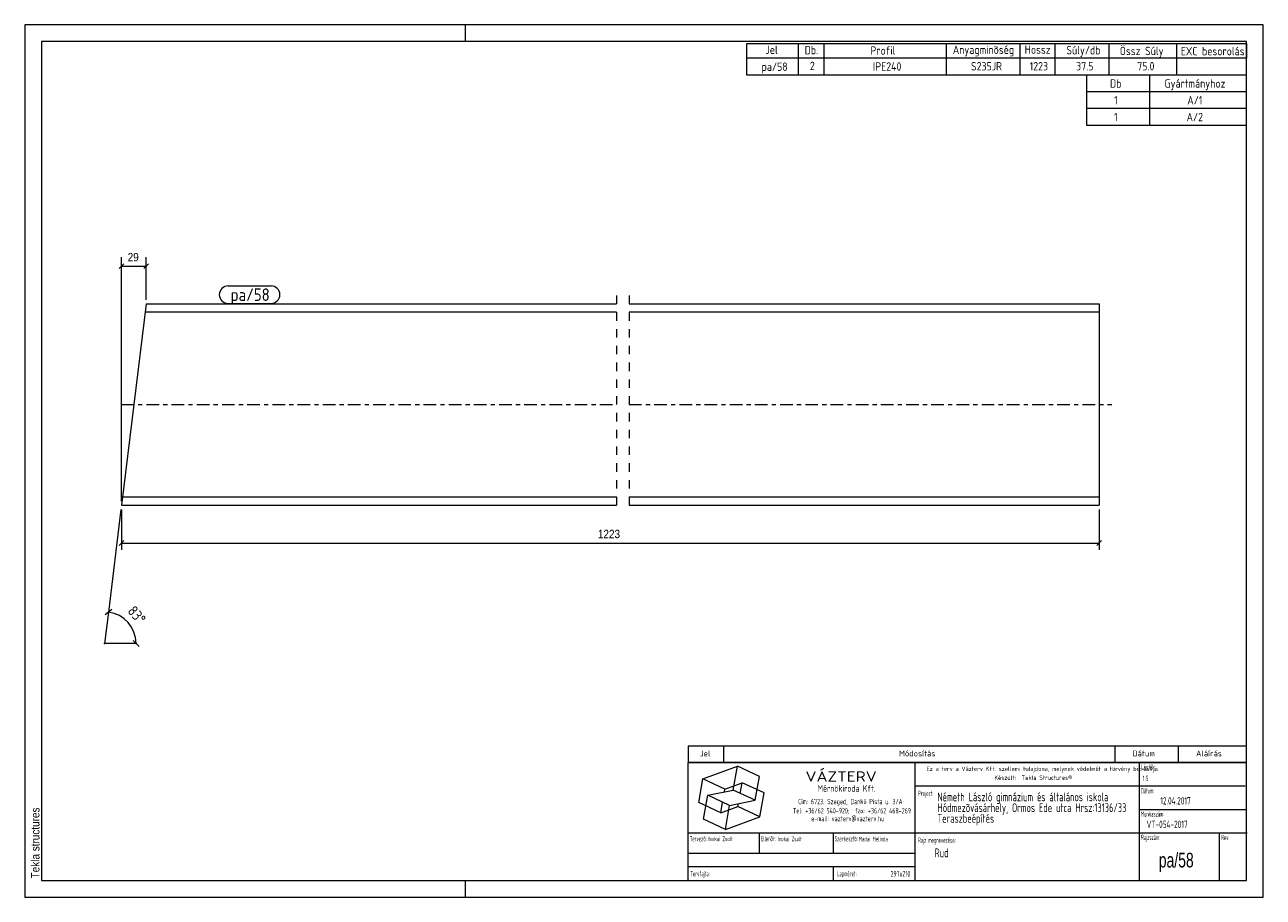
# Model space of a CAD drawing. Header units: millimetres. Extents: x 1 to 296, y 1 to 209.
import ezdxf

# ---------------------------------------------------------------- set-up
doc = ezdxf.new("R2010")
doc.units = ezdxf.units.MM
for name, pattern in [('XKITLINE00', [0]), ('XKITLINE02', [4, 2, -2]), ('XKITLINE03', [6, 3, -1, 1, -1])]:
    doc.linetypes.add(name, pattern=pattern)
for name, color, linetype, lineweight in [('Bemassung', 1, 'Continuous', 0), ('Teil', 7, 'Continuous', 0), ('Text', 5, 'Continuous', 0), ('Ueberschrift', 7, 'Continuous', 0), ('Zeichnungsrahmen', 3, 'Continuous', 0)]:
    doc.layers.add(name, color=color, linetype=linetype, lineweight=lineweight)
doc.styles.add('ARIAL', font='ARIAL.TTF')
doc.styles.add('ISOCPEUR', font='ISOCPEUR.TTF')
doc.styles.add('ISOCPEUR_BOLD', font='ARIAL.TTF')
doc.styles.add('ISOCPUER', font='ARIAL.TTF')

msp = doc.modelspace()

# ---------------------------------------------------------------- linework, layer by layer
at = {"layer": 'Bemassung', "linetype": 'XKITLINE00', "lineweight": 0}
for p, q in [((24.04, 95.45), (24.04, 153.6)), ((29.94, 143.45), (29.94, 153.6)), ((24.61, 152.02), (23.48, 150.88)), ((24.04, 151.45), (29.94, 151.45)), ((30.5, 152.02), (29.37, 150.88)), ((23.92, 93.46), (20.91, 68.96)), ((24.04, 93.45), (24.04, 83.85)), ((256.94, 93.45), (256.94, 83.85)), ((24.61, 86.02), (23.48, 84.88)), ((257.5, 86.02), (256.37, 84.88)), ((24.04, 85.45), (256.94, 85.45)), ((20.91, 68.96), (20, 61.52)), ((21.7, 69.58), (20.13, 68.35)), ((28.21, 60.81), (26.79, 62.23)), ((27.5, 61.52), (20, 61.52))]:
    msp.add_line(p, q, dxfattribs=at)
msp.add_arc((20, 61.52), 7.5, 360, 83, dxfattribs=at)
at = {"layer": 'Bemassung'}
for p in [(24.04, 151.45), (29.94, 151.45), (24.04, 85.45), (256.94, 85.45), (20.91, 68.96), (20, 61.52), (27.5, 61.52)]:
    msp.add_point(p, dxfattribs=at)
at = {"layer": 'Teil', "linetype": 'XKITLINE00', "lineweight": 0}
for p, q in [((29.94, 142.45), (24.04, 94.45)), ((29.94, 142.45), (141.94, 142.45)), ((144.94, 142.45), (256.94, 142.45)), ((256.94, 142.45), (256.94, 94.45)), ((141.94, 140.49), (29.7, 140.49)), ((256.94, 140.49), (144.94, 140.49)), ((24.04, 94.45), (141.94, 94.45)), ((141.94, 96.41), (24.28, 96.41)), ((256.94, 96.41), (144.94, 96.41)), ((144.94, 94.45), (256.94, 94.45))]:
    msp.add_line(p, q, dxfattribs=at)
at = {"layer": 'Teil', "linetype": 'XKITLINE02', "lineweight": 0}
for p, q in [((141.94, 144.45), (141.94, 92.45)), ((144.94, 144.45), (144.94, 92.45))]:
    msp.add_line(p, q, dxfattribs=at)
at = {"layer": 'Teil', "linetype": 'XKITLINE03', "lineweight": 0}
for p, q in [((23.99, 118.45), (141.94, 118.45)), ((144.94, 118.45), (259.94, 118.45))]:
    msp.add_line(p, q, dxfattribs=at)
at = {"layer": 'Text', "linetype": 'XKITLINE00', "lineweight": 0}
for p, q in [((49.44, 146.75), (59.66, 146.75)), ((49.44, 142.55), (59.66, 142.55))]:
    msp.add_line(p, q, dxfattribs=at)
for centre, start, end in [((49.44, 144.65), 90, 270), ((59.66, 144.65), 270, 90)]:
    msp.add_arc(centre, 2.1, start, end, dxfattribs=at)
at = {"layer": 'Ueberschrift', "linetype": 'XKITLINE00', "lineweight": 0}
for p, q in [((173, 204.54), (292, 204.54)), ((173, 201.04), (173, 204.54)), ((185.3, 201.04), (185.3, 204.54)), ((191.44, 201.04), (191.44, 204.54)), ((220.54, 201.04), (220.54, 204.54)), ((238.09, 201.05), (238.09, 204.55)), ((246.43, 201.04), (246.43, 204.54)), ((259.28, 201.04), (259.28, 204.54)), ((275.4, 201.02), (275.4, 204.52)), ((292, 204.54), (292, 201.04)), ((292, 201.04), (173, 201.04)), ((173, 197), (173, 201)), ((185.3, 197), (185.3, 201)), ((191.44, 197), (191.44, 201)), ((220.54, 197), (220.54, 201)), ((238.09, 197), (238.09, 201)), ((246.43, 197), (246.43, 201)), ((259.28, 197), (259.28, 201)), ((275.41, 197), (275.41, 201)), ((292, 197), (173, 197)), ((254, 193), (254, 197)), ((269, 193), (269, 197)), ((292, 193), (254, 193)), ((254, 189), (254, 193)), ((269, 189), (269, 193)), ((292, 189), (254, 189)), ((254, 185), (254, 189)), ((269, 185), (269, 189)), ((292, 185), (254, 185)), ((159, 37.07), (292, 37.07)), ((159, 37), (159, 33.14)), ((167.4, 37), (167.4, 33.14)), ((260.64, 37.07), (260.64, 33.21)), ((275.76, 37.07), (275.76, 33.21)), ((159, 33.22), (292, 33.22)), ((159, 33.14), (292, 33.14)), ((159, 5), (159, 33.14)), ((213.11, 5), (213.11, 33.14)), ((266.49, 5), (266.49, 33.14)), ((162.55, 29.24), (170.77, 32.23)), ((169.77, 26.55), (170.77, 32.23)), ((176, 29.79), (170.77, 32.23)), ((175, 24.11), (176, 29.79)), ((161.54, 23.55), (162.55, 29.24)), ((167.78, 26.8), (162.55, 29.24)), ((167.66, 26.12), (167.78, 26.8)), ((167.78, 26.8), (171.89, 28.3)), ((171.44, 25.76), (171.89, 28.3)), ((177.12, 25.86), (171.89, 28.3)), ((213.11, 27.54), (291.69, 27.54)), ((162.67, 19.62), (163.67, 25.3)), ((163.67, 25.3), (169.77, 26.55)), ((168.9, 22.86), (163.67, 25.3)), ((166.78, 21.11), (167.22, 23.65)), ((168.9, 22.86), (175, 24.11)), ((175, 24.11), (169.77, 26.55)), ((176.12, 20.17), (177.12, 25.86)), ((166.78, 21.11), (161.54, 23.55)), ((166.78, 21.11), (170.89, 22.61)), ((167.9, 17.18), (168.9, 22.86)), ((170.89, 22.61), (171.01, 23.29)), ((176.12, 20.17), (170.89, 22.61)), ((266.49, 21.94), (292, 21.94)), ((167.9, 17.18), (162.67, 19.62)), ((167.9, 17.18), (176.12, 20.17)), ((159, 16.34), (292.21, 16.34)), ((175.99, 11.48), (175.99, 16.39)), ((193.55, 16.39), (193.55, 11.49)), ((285.52, 16.28), (285.52, 5)), ((159.07, 11.49), (213.14, 11.49)), ((159.04, 8.34), (213.11, 8.34)), ((193.55, 8.31), (193.55, 5.13))]:
    msp.add_line(p, q, dxfattribs=at)
at = {"layer": 'Zeichnungsrahmen', "linetype": 'XKITLINE00', "lineweight": 0}
for p, q in [((296, 209), (1, 209)), ((1, 209), (1, 1)), ((106, 205), (106, 209)), ((296, 1), (296, 209)), ((292, 205), (5, 205)), ((5, 205), (5, 5)), ((292, 5), (292, 205)), ((5, 5), (292, 5)), ((106, 1), (106, 5)), ((1, 1), (296, 1))]:
    msp.add_line(p, q, dxfattribs=at)

# ---------------------------------------------------------------- texts
at = {"layer": 'Bemassung', "style": 'ISOCPUER', "width": 0.85}
for s, p in [('29', (25.51, 152.6)), ('1223', (137.52, 86.6))]:
    msp.add_text(s, height=2, dxfattribs=at).set_placement(p)
at = {"layer": 'Bemassung', "style": 'ISOCPEUR', "width": 0.85}
msp.add_text('83°', height=2.5, rotation=-48.5009, dxfattribs=at).set_placement((25.32, 69.09))
at = {"layer": 'Text', "style": 'ISOCPEUR', "width": 0.85}
msp.add_text('pa/58', height=3, dxfattribs=at).set_placement((50.04, 143.15))
at = {"layer": 'Ueberschrift'}
for s, height, style, width, p in [('Jel', 2, 'ISOCPEUR', 0.85, (177.44, 202.04)), ('Db.', 2, 'ISOCPEUR', 0.85, (186.78, 201.95)), ('Profil', 2, 'ISOCPEUR', 0.85, (202.44, 201.86)), ('Anyagminõség', 2, 'ISOCPEUR', 0.85, (222.06, 202.04)), ('Hossz', 2, 'ISOCPEUR', 0.85, (239.18, 202.08)), ('Súly/db', 2, 'ISOCPEUR', 0.85, (249.11, 201.94)), ('Össz Súly', 2, 'ISOCPEUR', 0.85, (261.83, 201.76)), ('EXC besorolás', 2, 'ISOCPEUR', 0.85, (276.36, 201.71)), ('pa/58', 2, 'ISOCPEUR', 0.85, (176.51, 198)), ('2', 2, 'ISOCPEUR', 0.85, (188.02, 198.19)), ('IPE240', 2, 'ISOCPEUR', 0.85, (203.03, 198.05)), ('S235JR', 2, 'ISOCPEUR', 0.85, (226.39, 198.11)), ('1223', 2, 'ISOCPEUR', 0.85, (240.37, 198.11)), ('37.5', 2, 'ISOCPEUR', 0.85, (251.44, 198.12)), ('75.0', 2, 'ISOCPEUR', 0.85, (265.99, 198.12)), ('Db', 2, 'ISOCPEUR', 0.85, (259.5, 194)), ('Gyártmányhoz', 2, 'ISOCPEUR', 0.85, (272.5, 194)), ('1', 2, 'ISOCPEUR', 0.85, (260.48, 190)), ('A/1', 2, 'ISOCPEUR', 0.85, (277.91, 190)), ('1', 2, 'ISOCPEUR', 0.85, (260.48, 186)), ('A/2', 2, 'ISOCPEUR', 0.85, (277.74, 186)), ('Jel', 1.4, 'ISOCPEUR', 0.85, (161.84, 34.58)), ('Módosítás', 1.4, 'ISOCPEUR', 0.85, (209.25, 34.58)), ('Dátum', 1.4, 'ISOCPEUR', 0.85, (264.86, 34.58)), ('Aláírás', 1.4, 'ISOCPEUR', 0.85, (280, 34.58)), ('Lépték:', 1.26, 'ISOCPEUR', 0.51, (266.96, 31.43)), ('VÁZTERV', 2.45, 'ISOCPEUR', 1.19, (186.96, 28.56)), ('Ez a terv a Vázterv Kft. szellemi tulajdona, melynek védelmét a törvény biztosítja.', 1.05, 'ISOCPEUR', 0.838832, (215.8, 31.11)), ('Készült:  Tekla Structures®', 1.05, 'ISOCPEUR', 0.838832, (231.96, 28.98)), ('1:5', 1.26, 'ISOCPEUR', 0.595, (267.27, 28.7)), ('Mérnökiroda Kft.', 1.61, 'ISOCPEUR', 0.68, (189.86, 26.15)), ('Dátum:', 1.26, 'ISOCPEUR', 0.51, (266.91, 25.76)), ('Cím: 6723. Szeged, Dankó Pista u. 3/A', 1.26, 'ISOCPEUR', 0.68, (185.24, 23.18)), ('Project:', 1.26, 'ISOCPEUR', 0.51, (213.81, 25.12)), ('Németh László gimnázium és általános iskola', 2.1, 'ISOCPEUR', 0.595, (218.39, 23.87)), ('Hódmezõvásárhely, Ormos Ede utca Hrsz:13136/33', 2.1, 'ISOCPEUR', 0.595, (218.4, 21.31)), ('12.04.2017', 1.75, 'ISOCPEUR', 0.595, (271.48, 23.11)), ('Tel: +36/62 540-920;  fax: +36/62 468-269', 1.26, 'ISOCPEUR', 0.68, (183.98, 20.99)), ('Teraszbeépítés', 2.1, 'ISOCPEUR', 0.595, (218.4, 18.75)), ('Munkaszám:', 1.26, 'ISOCPEUR', 0.51, (266.87, 20.23)), ('e-mail: vazterv@vazterv.hu', 1.26, 'ISOCPEUR', 0.68, (188.32, 19.12)), ('VT-054-2017', 1.75, 'ISOCPEUR', 0.595, (268.23, 17.51)), ('Tervezõ:', 1.26, 'ISOCPEUR', 0.51, (159.4, 14.32)), ('Inokai Zsolt', 1.12, 'ISOCPEUR', 0.595, (163.85, 14.37)), ('Ellenõr:', 1.26, 'ISOCPEUR', 0.51, (176.35, 14.35)), ('Inokai Zsolt', 1.12, 'ISOCPEUR', 0.595, (180.32, 14.35)), ('Szerkesztõ:', 1.26, 'ISOCPEUR', 0.51, (193.9, 14.32)), ('Madai Melinda', 1.12, 'ISOCPEUR', 0.595, (199.65, 14.33)), ('Rajz megnevezése:', 1.26, 'ISOCPEUR', 0.51, (213.8, 13.98)), ('Rajzszám:', 1.26, 'ISOCPEUR', 0.51, (266.92, 14.65)), ('Rev:', 1.26, 'ISOCPEUR', 0.51, (285.98, 14.62)), ('Rud', 2.1, 'ISOCPEUR', 0.595, (217.73, 10.54)), ('pa/58', 3.5, 'ISOCPEUR_BOLD', 0.68, (271.12, 8.1)), ('Tervfajta:', 1.26, 'ISOCPEUR', 0.51, (159.53, 5.99)), ('Lapméret:', 1.26, 'ISOCPEUR', 0.51, (194.51, 5.99)), ('297x210', 1.4, 'ISOCPEUR', 0.595, (207.25, 5.89))]:
    msp.add_text(s, height=height, dxfattribs=dict(at, style=style, width=width)).set_placement(p)
at = {"layer": 'Zeichnungsrahmen', "style": 'ARIAL', "width": 0.85}
msp.add_text('Tekla structures', height=2, rotation=90, dxfattribs=at).set_placement((4.5, 5.5))

doc.saveas('drawing.dxf')
